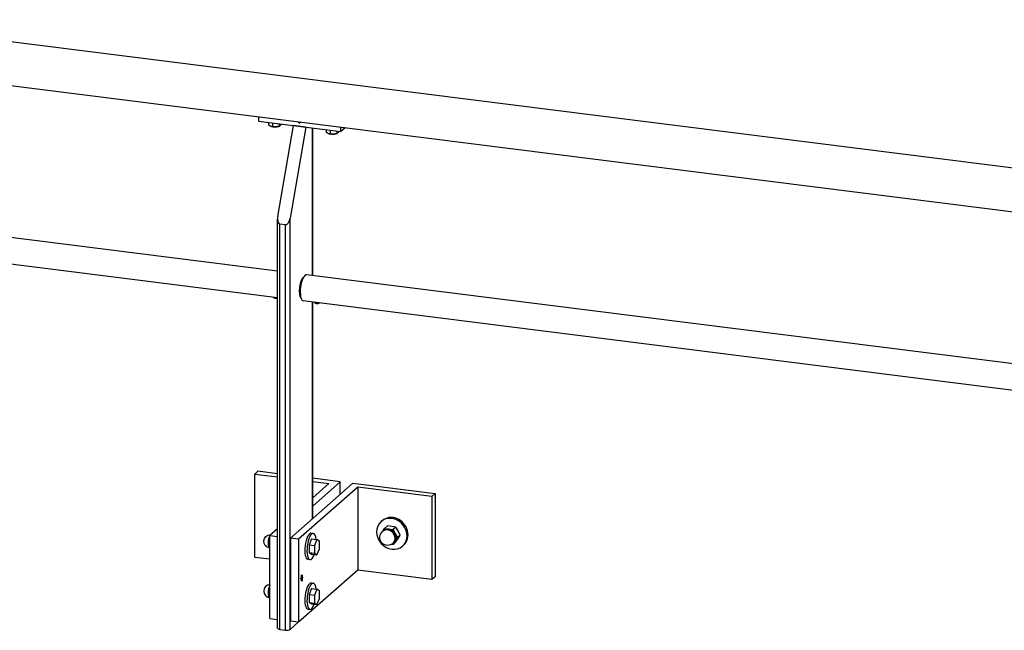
# Model space of a CAD drawing. Header units: millimetres. Extents: x 4464 to 5058, y 2900 to 3320.
# Tile 95 of 110: x 4945 to 4973, y 3240 to 3257. Entities that reach past the tile are written whole.
import ezdxf

# ---------------------------------------------------------------- set-up
doc = ezdxf.new("R2010")
doc.units = ezdxf.units.MM
doc.linetypes.add('STRICHPUNKT2', pattern=[18.5, 10, -4, 0.5, -4])
doc.layers.get('0').update_dxf_attribs({"linetype": 'CONTINUOUS'})
doc.layers.add('LE_ALL', color=7, linetype='CONTINUOUS', lineweight=50)
doc.layers.add('LE_GREEN', color=3, linetype='CONTINUOUS')
doc.layers.add('LE_RED', color=1, linetype='CONTINUOUS')

# ---------------------------------------------------------------- blocks, each defined once
blk = doc.blocks.new('BALUSTER PROFIEL 80X15 R4_00723', base_point=(4953.006, 3249.87))
for p, q in [((4952.274, 3251.593), (4952.724, 3254.176)), ((4953.075, 3254.132), (4952.624, 3251.549)), ((4953.075, 3254.132), (4952.724, 3254.176)), ((4953.261, 3249.919), (4953.261, 3254.108)), ((4953.267, 3249.918), (4953.267, 3254.108)), ((4952.624, 3239.875), (4952.624, 3251.549)), ((4952.267, 3239.907), (4952.267, 3251.52)), ((4952.496, 3251.358), (4952.332, 3251.378)), ((4952.332, 3239.876), (4952.332, 3251.378)), ((4952.496, 3239.856), (4952.496, 3251.358)), ((4953.261, 3243.017), (4953.261, 3249.163)), ((4953.267, 3243.023), (4953.267, 3249.162)), ((4952.624, 3239.875), (4952.855, 3240.079)), ((4952.332, 3239.876), (4952.496, 3239.856))]:
    blk.add_line(p, q)
for centre, major_axis, ratio, start_param, end_param in [((4952.367, 3251.581), (-0.038, -0.202), 0.457637, 4.739885, 5.101252), ((4952.531, 3251.56), (-0.038, -0.202), 0.457637, 0.027496, 1.598293), ((4952.367, 3251.581), (-0.038, -0.202), 0.457637, 5.101252, 6.310682), ((4952.987, 3249.576), (-0.037, -0.298), 0.333333, 3.325293, 6.099485), ((4952.367, 3239.907), (0.1, 0), 0.333333, 3.141593, 4.351022), ((4952.531, 3239.887), (0.1, 0), 0.333333, 4.351022, 5.921818)]:
    blk.add_ellipse(centre, major_axis=major_axis, ratio=ratio, start_param=start_param, end_param=end_param)
blk = doc.blocks.new('BALUSTER PROFIEL 80X15 R4_00722')
blk.add_blockref('BALUSTER PROFIEL 80X15 R4_00723', (4953.006, 3249.87))
blk = doc.blocks.new('Hoeklijn 200x100x10_00726', base_point=(4953.267, 3243.376))
for p, q in [((4951.712, 3244.362), (4951.623, 3244.284)), ((4951.623, 3244.284), (4952.267, 3244.203)), ((4951.623, 3241.927), (4951.623, 3244.284)), ((4952.267, 3244.292), (4951.712, 3244.362)), ((4954.05, 3244.067), (4953.267, 3244.166)), ((4953.267, 3244.077), (4953.728, 3244.018)), ((4953.267, 3243.376), (4954.05, 3244.067)), ((4953.728, 3244.018), (4953.267, 3243.612)), ((4954.05, 3243.713), (4954.05, 3244.067)), ((4952.267, 3242.73), (4952.049, 3242.537)), ((4952.049, 3242.537), (4952.267, 3242.51)), ((4952.049, 3240.18), (4952.049, 3242.537)), ((4951.623, 3241.927), (4952.049, 3241.873)), ((4952.049, 3240.18), (4952.267, 3240.153))]:
    blk.add_line(p, q)
blk = doc.blocks.new('Hoeklijn 200x100x10_00725')
blk.add_blockref('Hoeklijn 200x100x10_00726', (4953.267, 3243.376))
blk = doc.blocks.new('Hoeklijn 200x100x10_00728', base_point=(4952.948, 3241.272))
for p, q in [((4952.633, 3242.464), (4954.401, 3244.023)), ((4954.401, 3244.023), (4956.74, 3243.728)), ((4954.546, 3243.915), (4952.867, 3242.434)), ((4954.546, 3243.915), (4954.546, 3241.558)), ((4956.651, 3243.65), (4954.546, 3243.915)), ((4956.74, 3243.728), (4956.651, 3243.65)), ((4956.651, 3243.65), (4956.651, 3241.293)), ((4952.867, 3242.434), (4952.867, 3240.077)), ((4954.546, 3241.558), (4952.867, 3240.077)), ((4956.651, 3241.293), (4954.546, 3241.558)), ((4952.867, 3240.077), (4952.633, 3240.107))]:
    blk.add_line(p, q)
for points in [[(4956.74, 3243.728), (4956.74, 3241.371), (4956.651, 3241.293)], [(4952.867, 3242.434), (4952.633, 3242.464), (4952.633, 3240.107)]]:
    blk.add_lwpolyline(points)
for start_param, end_param in [(3.141593, 6.283185), (0, 3.141593)]:
    blk.add_ellipse((4952.955, 3241.334), major_axis=(-0.0078, -0.062), ratio=0.333333, start_param=start_param, end_param=end_param)
blk = doc.blocks.new('_00730', base_point=(4952.935, 3241.336))
at = {"layer": 'LE_ALL', "color": 1, "linetype": 'STRICHPUNKT2'}
for p, q in [((4952.955, 3241.334), (4952.922, 3241.304)), ((4952.935, 3241.336), (4952.985, 3241.33)), ((4952.955, 3241.334), (4952.955, 3241.422)), ((4952.955, 3241.334), (4952.989, 3241.363)), ((4952.955, 3241.334), (4952.955, 3241.245))]:
    blk.add_line(p, q, dxfattribs=at)
blk = doc.blocks.new('_00729')
blk.add_blockref('_00730', (4952.935, 3241.336))
blk = doc.blocks.new('Hoeklijn 200x100x10_00727')
for name, p in [('Hoeklijn 200x100x10_00728', (4952.948, 3241.272)), ('_00729', (0, 0))]:
    blk.add_blockref(name, p)
blk = doc.blocks.new('Precisie buis 22x3_00732', base_point=(4952.995, 3249.852))
for p, q in [((4952.995, 3249.852), (4952.982, 3249.853)), ((4952.927, 3249.306), (4952.913, 3249.308))]:
    blk.add_line(p, q)
blk = doc.blocks.new('Precisie buis 22x3_00731')
blk.add_blockref('Precisie buis 22x3_00732', (4952.995, 3249.852))
blk = doc.blocks.new('153.1.100 100 x 5 50 x 47 PM6_00734', base_point=(4954.069, 3254.007))
for p, q in [((4952.857, 3254.275), (4952.943, 3254.264)), ((4954.069, 3254.007), (4954.069, 3254.122)), ((4954.184, 3254.108), (4954.069, 3254.007))]:
    blk.add_line(p, q)
blk.add_lwpolyline([(4951.731, 3254.417), (4951.731, 3254.301), (4954.069, 3254.007)])
blk = doc.blocks.new('_00736', base_point=(4952.898, 3254.27))
at = {"layer": 'LE_ALL', "color": 1, "linetype": 'STRICHPUNKT2'}
blk.add_line((4952.898, 3254.27), (4952.87, 3254.246), dxfattribs=at)
blk = doc.blocks.new('_00735')
blk.add_blockref('_00736', (4952.898, 3254.27))
blk = doc.blocks.new('153.1.100 100 x 5 50 x 47 PM6_00733')
for name, p in [('153.1.100 100 x 5 50 x 47 PM6_00734', (4954.069, 3254.007)), ('_00735', (0, 0))]:
    blk.add_blockref(name, p)
blk = doc.blocks.new('Carrosseriering (ISO 7093)-M10_00740', base_point=(4953.282, 3242.6))
for p, q in [((4953.223, 3242.608), (4953.282, 3242.6)), ((4953.13, 3241.864), (4953.188, 3241.856))]:
    blk.add_line(p, q)
at = {"layer": 'LE_GREEN'}
for centre, start_param, end_param in [((4953.176, 3242.236), 3.141593, 6.283185), ((4953.235, 3242.228), 3.141593, 6.283185), ((4953.235, 3242.228), 2.184704, 3.141593), ((4953.235, 3242.228), 0, 0.956889)]:
    blk.add_ellipse(centre, major_axis=(-0.047, -0.372), ratio=0.333333, start_param=start_param, end_param=end_param, dxfattribs=at)
blk = doc.blocks.new('Carrosseriering (ISO 7093)-M10_00739')
blk.add_blockref('Carrosseriering (ISO 7093)-M10_00740', (4953.282, 3242.6))
blk = doc.blocks.new('Hoge dopmoer (DIN 1587)-M10_00742', base_point=(4952.042, 3242.19))
blk.add_lwpolyline([(4952.042, 3242.19, -0.939221), (4952.066, 3242.563, -0.015668), (4952.077, 3242.563)], format="xyb")
blk.add_ellipse((4952.066, 3242.376), major_axis=(-0.023, -0.186), ratio=0.333333, start_param=3.762957, end_param=6.283185)
blk = doc.blocks.new('Hoge dopmoer (DIN 1587)-M10_00741')
blk.add_blockref('Hoge dopmoer (DIN 1587)-M10_00742', (4952.042, 3242.19))
blk = doc.blocks.new('Zeskant tapbout-M10x50 (DIN 933)_00744', base_point=(4953.164, 3242.275))
for p, q in [((4953.235, 3242.446), (4953.385, 3242.427)), ((4953.385, 3242.427), (4953.314, 3242.256)), ((4953.164, 3242.275), (4953.314, 3242.256)), ((4953.164, 3242.057), (4953.235, 3242.011)), ((4953.235, 3242.011), (4953.385, 3241.992))]:
    blk.add_line(p, q)
for points in [[(4953.235, 3242.446), (4953.164, 3242.275), (4953.164, 3242.057), (4953.314, 3242.038)], [(4953.385, 3241.992), (4953.455, 3242.163), (4953.455, 3242.381), (4953.385, 3242.427)], [(4953.314, 3242.256), (4953.314, 3242.038), (4953.385, 3241.992)]]:
    blk.add_lwpolyline(points)
blk = doc.blocks.new('Zeskant tapbout-M10x50 (DIN 933)_00743')
blk.add_blockref('Zeskant tapbout-M10x50 (DIN 933)_00744', (4953.164, 3242.275))
blk = doc.blocks.new('Montage hoeklijn aan baluster_00738')
for name in ['Carrosseriering (ISO 7093)-M10_00739', 'Hoge dopmoer (DIN 1587)-M10_00741', 'Zeskant tapbout-M10x50 (DIN 933)_00743']:
    blk.add_blockref(name, (0, 0))
blk = doc.blocks.new('Carrosseriering (ISO 7093)-M10_00747', base_point=(4953.282, 3241.186))
for p, q in [((4953.223, 3241.194), (4953.282, 3241.186)), ((4953.13, 3240.449), (4953.188, 3240.442))]:
    blk.add_line(p, q)
at = {"layer": 'LE_GREEN'}
for centre, start_param, end_param in [((4953.176, 3240.821), 3.141593, 6.283185), ((4953.235, 3240.814), 3.141593, 6.283185), ((4953.235, 3240.814), 2.184704, 3.141593), ((4953.235, 3240.814), 0, 0.956889)]:
    blk.add_ellipse(centre, major_axis=(-0.047, -0.372), ratio=0.333333, start_param=start_param, end_param=end_param, dxfattribs=at)
blk = doc.blocks.new('Carrosseriering (ISO 7093)-M10_00746')
blk.add_blockref('Carrosseriering (ISO 7093)-M10_00747', (4953.282, 3241.186))
blk = doc.blocks.new('Hoge dopmoer (DIN 1587)-M10_00749', base_point=(4952.042, 3240.775))
blk.add_arc((4952.066, 3240.961), 0.188, 95.2148, -97.1808)
blk.add_ellipse((4952.066, 3240.961), major_axis=(-0.023, -0.186), ratio=0.333333, start_param=3.762957, end_param=6.283185)
blk = doc.blocks.new('Hoge dopmoer (DIN 1587)-M10_00748')
blk.add_blockref('Hoge dopmoer (DIN 1587)-M10_00749', (4952.042, 3240.775))
blk = doc.blocks.new('Zeskant tapbout-M10x50 (DIN 933)_00751', base_point=(4953.164, 3240.861))
for p, q in [((4953.235, 3241.032), (4953.385, 3241.013)), ((4953.385, 3241.013), (4953.314, 3240.842)), ((4953.164, 3240.861), (4953.314, 3240.842)), ((4953.164, 3240.643), (4953.235, 3240.596)), ((4953.235, 3240.596), (4953.385, 3240.578))]:
    blk.add_line(p, q)
for points in [[(4953.235, 3241.032), (4953.164, 3240.861), (4953.164, 3240.643), (4953.314, 3240.624)], [(4953.385, 3240.578), (4953.455, 3240.749), (4953.455, 3240.966), (4953.385, 3241.013)], [(4953.314, 3240.842), (4953.314, 3240.624), (4953.385, 3240.578)]]:
    blk.add_lwpolyline(points)
blk = doc.blocks.new('Zeskant tapbout-M10x50 (DIN 933)_00750')
blk.add_blockref('Zeskant tapbout-M10x50 (DIN 933)_00751', (4953.164, 3240.861))
blk = doc.blocks.new('Montage hoeklijn aan baluster_00745')
for name in ['Carrosseriering (ISO 7093)-M10_00746', 'Hoge dopmoer (DIN 1587)-M10_00748', 'Zeskant tapbout-M10x50 (DIN 933)_00750']:
    blk.add_blockref(name, (0, 0))
blk = doc.blocks.new('Carrosseriering M12 (ISO 7093 _ DIN 9021)_00755', base_point=(4955.846, 3242.265))
for p, q in [((4955.205, 3242.933), (4955.234, 3242.958)), ((4955.817, 3242.239), (4955.846, 3242.265))]:
    blk.add_line(p, q)
for centre, start_param, end_param in [((4955.511, 3242.586), 3.141593, 6.283185), ((4955.511, 3242.586), 0, 3.141593), ((4955.54, 3242.612), 0, 3.141593)]:
    blk.add_ellipse(centre, major_axis=(0.306, -0.347), ratio=0.881917, start_param=start_param, end_param=end_param)
blk = doc.blocks.new('Carrosseriering M12 (ISO 7093 _ DIN 9021)_00754')
blk.add_blockref('Carrosseriering M12 (ISO 7093 _ DIN 9021)_00755', (4955.846, 3242.265))
blk = doc.blocks.new('Hoge dopmoer (DIN 1587)-M12_00757', base_point=(4955.545, 3242.316))
for p, q in [((4955.274, 3242.677), (4955.247, 3242.653)), ((4955.255, 3242.66), (4955.305, 3242.738)), ((4955.386, 3242.81), (4955.305, 3242.738)), ((4955.305, 3242.738), (4955.423, 3242.72)), ((4955.511, 3242.798), (4955.386, 3242.81)), ((4955.423, 3242.72), (4955.548, 3242.708)), ((4955.629, 3242.78), (4955.511, 3242.798)), ((4955.605, 3242.379), (4955.548, 3242.283)), ((4955.629, 3242.356), (4955.548, 3242.283)), ((4955.669, 3242.48), (4955.605, 3242.379)), ((4955.629, 3242.356), (4955.693, 3242.457)), ((4955.751, 3242.552), (4955.669, 3242.48)), ((4955.693, 3242.457), (4955.751, 3242.552)), ((4955.548, 3242.283), (4955.504, 3242.287))]:
    blk.add_line(p, q)
blk.add_lwpolyline([(4955.572, 3242.339), (4955.545, 3242.316, -1), (4955.247, 3242.653)], format="xyb")
blk.add_lwpolyline([(4955.751, 3242.552), (4955.693, 3242.669), (4955.629, 3242.78), (4955.548, 3242.708), (4955.605, 3242.591), (4955.669, 3242.48)])
for centre, start_param, end_param in [((4955.396, 3242.485), 6.283185, 9.424778), ((4955.423, 3242.508), 2.356194, 3.141593), ((4955.423, 3242.508), 1.308997, 2.356194), ((4955.423, 3242.508), 0.261799, 1.308997), ((4955.423, 3242.508), 0, 0.261799)]:
    blk.add_ellipse(centre, major_axis=(0.149, -0.169), ratio=0.881917, start_param=start_param, end_param=end_param)
blk = doc.blocks.new('Hoge dopmoer (DIN 1587)-M12_00756')
blk.add_blockref('Hoge dopmoer (DIN 1587)-M12_00757', (4955.545, 3242.316))
blk = doc.blocks.new('Draadstang-M12x140_00759', base_point=(4956.74, 3243.507))
blk.add_ellipse((4956.634, 3243.576), major_axis=(0.0843, -0.0956), ratio=0.881917, start_param=0.306148, end_param=1.264648)
blk = doc.blocks.new('Draadstang-M12x140_00758')
blk.add_blockref('Draadstang-M12x140_00759', (4956.74, 3243.507))
blk = doc.blocks.new('Montage baluster_00752')
for name in ['Draadstang-M12x140_00758', 'Carrosseriering M12 (ISO 7093 _ DIN 9021)_00754', 'Hoge dopmoer (DIN 1587)-M12_00756']:
    blk.add_blockref(name, (0, 0))
blk = doc.blocks.new('Zeskant tapbout-M8x16 (DIN 933)_00769', base_point=(4952.377, 3254.216))
for p, q in [((4952.007, 3254.266), (4952.007, 3254.195)), ((4952.063, 3254.159), (4952.007, 3254.195)), ((4952.125, 3254.147), (4952.066, 3254.158)), ((4952.125, 3254.251), (4952.125, 3254.147)), ((4952.218, 3254.138), (4952.125, 3254.147)), ((4952.311, 3254.228), (4952.311, 3254.157))]:
    blk.add_line(p, q)
blk.add_lwpolyline([(4952.377, 3254.216), (4952.344, 3254.173), (4952.326, 3254.161), (4952.311, 3254.157), (4952.218, 3254.138)])
for start_param, end_param in [(3.827423, 4.874621), (4.874621, 5.624127)]:
    blk.add_ellipse((4952.192, 3254.192), major_axis=(0.163, 0), ratio=0.333333, start_param=start_param, end_param=end_param)
blk = doc.blocks.new('Zeskant tapbout-M8x16 (DIN 933)_00768')
blk.add_blockref('Zeskant tapbout-M8x16 (DIN 933)_00769', (4952.377, 3254.216))
blk = doc.blocks.new('Montage handregel_00767')
blk.add_blockref('Zeskant tapbout-M8x16 (DIN 933)_00768', (0, 0))
blk = doc.blocks.new('Zeskant tapbout-M8x16 (DIN 933)_00772', base_point=(4954.014, 3254.009))
for p, q in [((4953.644, 3254.06), (4953.644, 3253.989)), ((4953.762, 3254.045), (4953.762, 3253.941)), ((4953.7, 3253.952), (4953.644, 3253.989)), ((4953.762, 3253.941), (4953.703, 3253.951)), ((4953.855, 3253.932), (4953.762, 3253.941)), ((4953.948, 3254.022), (4953.948, 3253.951))]:
    blk.add_line(p, q)
blk.add_lwpolyline([(4954.014, 3254.009), (4953.981, 3253.966), (4953.963, 3253.955), (4953.948, 3253.951), (4953.855, 3253.932)])
for start_param, end_param in [(3.827423, 4.874621), (4.874621, 5.624127)]:
    blk.add_ellipse((4953.829, 3253.986), major_axis=(0.163, 0), ratio=0.333333, start_param=start_param, end_param=end_param)
blk = doc.blocks.new('Zeskant tapbout-M8x16 (DIN 933)_00771')
blk.add_blockref('Zeskant tapbout-M8x16 (DIN 933)_00772', (4954.014, 3254.009))
blk = doc.blocks.new('Montage handregel_00770')
blk.add_blockref('Zeskant tapbout-M8x16 (DIN 933)_00771', (0, 0))
blk = doc.blocks.new('Montage_00737')
for name in ['Montage handregel_00767', 'Montage handregel_00770', 'Montage baluster_00752', 'Montage hoeklijn aan baluster_00738', 'Montage hoeklijn aan baluster_00745']:
    blk.add_blockref(name, (0, 0))
blk = doc.blocks.new('Tussen baluster_00721')
for name in ['153.1.100 100 x 5 50 x 47 PM6_00733', 'Montage_00737', 'BALUSTER PROFIEL 80X15 R4_00722', 'Precisie buis 22x3_00731', 'Hoeklijn 200x100x10_00725', 'Hoeklijn 200x100x10_00727']:
    blk.add_blockref(name, (0, 0))
blk = doc.blocks.new('HANDREGEL PROFIEL 50X47_02206', base_point=(4988.318, 3249.807))
for p, q in [((4990.045, 3250.84), (4939.729, 3257.179)), ((4988.318, 3249.807), (4939.561, 3255.95))]:
    blk.add_line(p, q)
for start_param, end_param in [(0.997414, 2.144179), (5.285766, 7.280599)]:
    blk.add_ellipse((4989.76, 3250.246), major_axis=(0.788, 0.243), ratio=0.699056, start_param=start_param, end_param=end_param)
blk = doc.blocks.new('HANDREGEL PROFIEL 50X47_02205')
blk.add_blockref('HANDREGEL PROFIEL 50X47_02206', (4988.318, 3249.807))
blk = doc.blocks.new('Handregel_02204')
blk.add_blockref('HANDREGEL PROFIEL 50X47_02205', (0, 0))
blk = doc.blocks.new('Precisie buis 30x3_02364', base_point=(4923.556, 3252.905))
for p, q in [((4952.267, 3250.044), (4923.65, 3253.65)), ((4952.267, 3249.288), (4923.556, 3252.905))]:
    blk.add_line(p, q)
blk.add_ellipse((4923.603, 3253.278), major_axis=(-0.047, -0.372), ratio=0.333333, start_param=3.141593, end_param=6.283185)
blk = doc.blocks.new('Precisie buis 30x3_02363')
blk.add_blockref('Precisie buis 30x3_02364', (4923.556, 3252.905))
blk = doc.blocks.new('Stelschroef (DIN 913 - ISO 4026)-M6x5_02367', base_point=(4923.904, 3252.843))
at = {"layer": 'LE_RED'}
blk.add_ellipse((4923.954, 3252.856), major_axis=(0.0625, 0), ratio=0.333333, start_param=3.800651, end_param=5.658796, dxfattribs=at)
blk = doc.blocks.new('GEWINDE_02369', base_point=(4923.895, 3252.848))
for p, q in [((4923.895, 3252.848), (4923.904, 3252.843)), ((4924.013, 3252.848), (4924.003, 3252.843))]:
    blk.add_line(p, q)
for start_param, end_param in [(3.141593, 3.800651), (3.800651, 5.624127)]:
    blk.add_ellipse((4923.954, 3252.863), major_axis=(0.075, 0), ratio=0.333333, start_param=start_param, end_param=end_param)
at = {"layer": 'LE_RED'}
for start_param, end_param in [(3.141593, 3.800651), (3.800651, 5.624127)]:
    blk.add_ellipse((4923.954, 3252.856), major_axis=(0.0625, 0), ratio=0.333333, start_param=start_param, end_param=end_param, dxfattribs=at)
blk = doc.blocks.new('GEWINDE_02368')
blk.add_blockref('GEWINDE_02369', (4923.895, 3252.848))
blk = doc.blocks.new('Stelschroef (DIN 913 - ISO 4026)-M6x5_02366')
for name, p in [('GEWINDE_02368', (0, 0)), ('Stelschroef (DIN 913 - ISO 4026)-M6x5_02367', (4923.904, 3252.843))]:
    blk.add_blockref(name, p)
blk = doc.blocks.new('Stelschroef (DIN 913 - ISO 4026)-M6x5_02371', base_point=(4952.177, 3249.281))
at = {"layer": 'LE_RED'}
blk.add_ellipse((4952.227, 3249.294), major_axis=(0.0625, 0), ratio=0.333333, start_param=3.800651, end_param=5.415056, dxfattribs=at)
blk = doc.blocks.new('GEWINDE_02373', base_point=(4952.167, 3249.286))
blk.add_line((4952.167, 3249.286), (4952.177, 3249.281))
for start_param, end_param in [(3.141593, 3.800651), (3.800651, 5.281099)]:
    blk.add_ellipse((4952.227, 3249.301), major_axis=(0.075, 0), ratio=0.333333, start_param=start_param, end_param=end_param)
at = {"layer": 'LE_RED'}
for start_param, end_param in [(3.141593, 3.800651), (3.800651, 5.415056)]:
    blk.add_ellipse((4952.227, 3249.294), major_axis=(0.0625, 0), ratio=0.333333, start_param=start_param, end_param=end_param, dxfattribs=at)
blk = doc.blocks.new('GEWINDE_02372')
blk.add_blockref('GEWINDE_02373', (4952.167, 3249.286))
blk = doc.blocks.new('Stelschroef (DIN 913 - ISO 4026)-M6x5_02370')
for name, p in [('GEWINDE_02372', (0, 0)), ('Stelschroef (DIN 913 - ISO 4026)-M6x5_02371', (4952.177, 3249.281))]:
    blk.add_blockref(name, p)
blk = doc.blocks.new('Montage_02365')
for name in ['Stelschroef (DIN 913 - ISO 4026)-M6x5_02366', 'Stelschroef (DIN 913 - ISO 4026)-M6x5_02370']:
    blk.add_blockref(name, (0, 0))
blk = doc.blocks.new('Sierregel_02362')
for name in ['Precisie buis 30x3_02363', 'Montage_02365']:
    blk.add_blockref(name, (0, 0))
blk = doc.blocks.new('Precisie buis 30x3_02376', base_point=(4952.998, 3249.196))
for p, q in [((4981.709, 3246.335), (4953.092, 3249.94)), ((4981.709, 3245.579), (4952.998, 3249.196)), ((4987.15, 3245.649), (4982.43, 3246.244)), ((4987.15, 3244.893), (4982.336, 3245.5)), ((4989.206, 3245.39), (4989.096, 3245.404))]:
    blk.add_line(p, q)
for centre, major_axis, ratio, start_param, end_param in [((4953.045, 3249.568), (-0.047, -0.372), 0.333333, 3.141593, 6.283185), ((4989.035, 3245.034), (0.473, 0.146), 0.699056, 0.997414, 1.233538), ((4989.035, 3245.034), (0.473, 0.146), 0.699056, 5.285772, 7.280599)]:
    blk.add_ellipse(centre, major_axis=major_axis, ratio=ratio, start_param=start_param, end_param=end_param)
blk = doc.blocks.new('Precisie buis 30x3_02375')
blk.add_blockref('Precisie buis 30x3_02376', (4952.998, 3249.196))
blk = doc.blocks.new('Stelschroef (DIN 913 - ISO 4026)-M6x5_02379', base_point=(4953.347, 3249.134))
at = {"layer": 'LE_RED'}
blk.add_ellipse((4953.396, 3249.147), major_axis=(0.0625, 0), ratio=0.333333, start_param=3.800649, end_param=5.658796, dxfattribs=at)
blk = doc.blocks.new('GEWINDE_02381', base_point=(4953.337, 3249.138))
for p, q in [((4953.337, 3249.138), (4953.347, 3249.134)), ((4953.455, 3249.138), (4953.445, 3249.134))]:
    blk.add_line(p, q)
for start_param, end_param in [(3.141593, 3.800651), (3.800651, 5.624127)]:
    blk.add_ellipse((4953.396, 3249.154), major_axis=(0.075, 0), ratio=0.333333, start_param=start_param, end_param=end_param)
at = {"layer": 'LE_RED'}
for start_param, end_param in [(3.141593, 3.800651), (3.800651, 5.624127)]:
    blk.add_ellipse((4953.396, 3249.147), major_axis=(0.0625, 0), ratio=0.333333, start_param=start_param, end_param=end_param, dxfattribs=at)
blk = doc.blocks.new('GEWINDE_02380')
blk.add_blockref('GEWINDE_02381', (4953.337, 3249.138))
blk = doc.blocks.new('Stelschroef (DIN 913 - ISO 4026)-M6x5_02378')
for name, p in [('GEWINDE_02380', (0, 0)), ('Stelschroef (DIN 913 - ISO 4026)-M6x5_02379', (4953.347, 3249.134))]:
    blk.add_blockref(name, p)
blk = doc.blocks.new('Montage_02377')
blk.add_blockref('Stelschroef (DIN 913 - ISO 4026)-M6x5_02378', (0, 0))
blk = doc.blocks.new('Sierregel_02374')
for name in ['Precisie buis 30x3_02375', 'Montage_02377']:
    blk.add_blockref(name, (0, 0))
blk = doc.blocks.new('Sierregels_02235')
for name in ['Sierregel_02362', 'Sierregel_02374']:
    blk.add_blockref(name, (0, 0))
blk = doc.blocks.new('_A3D0205_00030')
for name in ['Handregel_02204', 'Sierregels_02235', 'Tussen baluster_00721']:
    blk.add_blockref(name, (0, 0))
blk = doc.blocks.new('_ANS0205_00029')
blk.add_blockref('_A3D0205_00030', (0, 0))

msp = doc.modelspace()

# ---------------------------------------------------------------- block references
msp.add_blockref('_ANS0205_00029', (0, 0))

doc.saveas('drawing.dxf')
